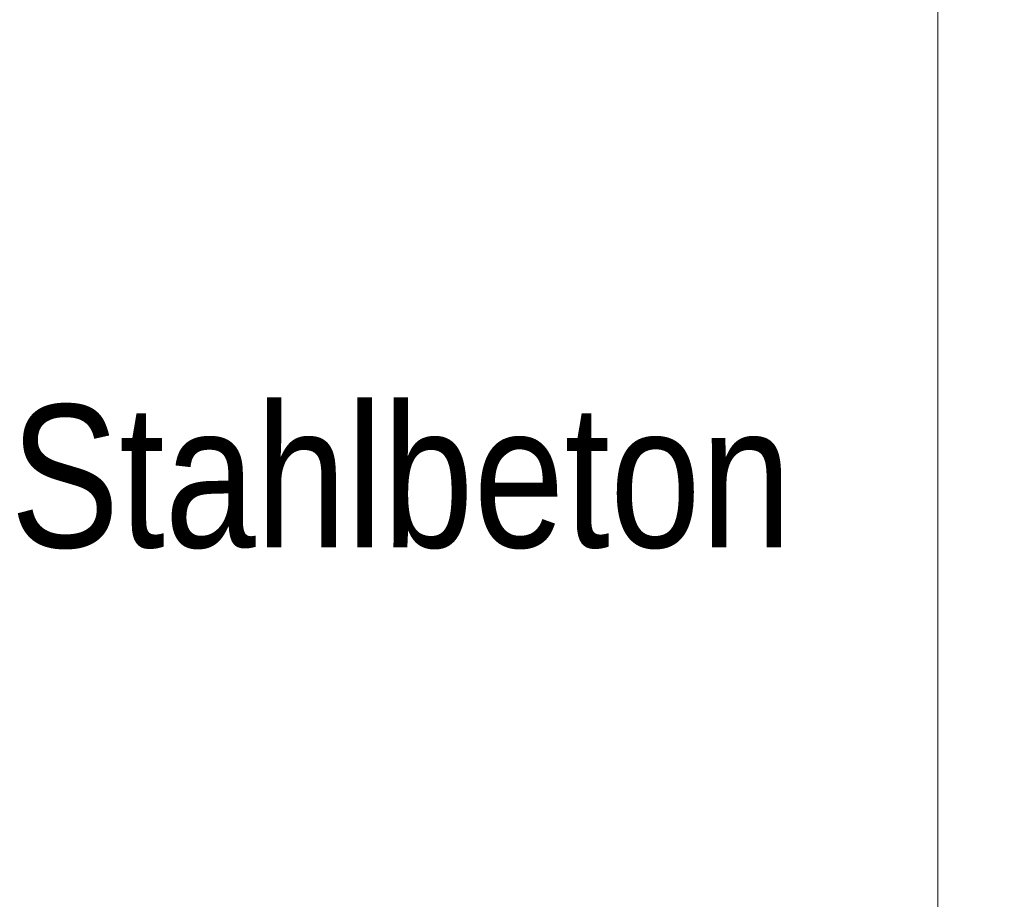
# Model space of a CAD drawing. Extents: x -620 to 300, y 62 to 1107.
# Tile 162 of 256: x 191.49 to 201.15, y 718.13 to 726.76. Entities that reach past the tile are written whole.
import ezdxf
from ezdxf.lldxf.tags import DXFTag

# ---------------------------------------------------------------- set-up
doc = ezdxf.new("R2010")
doc.units = 0
doc.layers.get('0').update_dxf_attribs({"lineweight": 35})
doc.layers.add('E_Detail_Beschriftung', color=7, linetype='Continuous', lineweight=13, true_color=0x009900)
doc.layers.add('E_Detail_Linie_Text_Bem', color=7, linetype='Continuous', lineweight=13)
doc.styles.get("Standard").update_dxf_attribs({"font": 'ARIALN.TTF'})
tags = doc.linetypes.add('fein_strichliert-A06G9G0V8I', pattern=[4, 1, -2, 1]).pattern_tags.tags
tags[8:9] = [DXFTag(74, 4), DXFTag(75, 0), DXFTag(340, '0'), DXFTag(46, 0.0), DXFTag(50, 0.0), DXFTag(44, 0.0), DXFTag(45, 0.0)]
tags[6:7] = [DXFTag(74, 4), DXFTag(75, 0), DXFTag(340, '0'), DXFTag(46, 0.0), DXFTag(50, 0.0), DXFTag(44, 0.0), DXFTag(45, 0.0)]
tags[4:5] = [DXFTag(74, 4), DXFTag(75, 0), DXFTag(340, '0'), DXFTag(46, 0.0), DXFTag(50, 0.0), DXFTag(44, 0.0), DXFTag(45, 0.0)]

# ---------------------------------------------------------------- blocks, each defined once
blk = doc.blocks.new('Referenz-A06G9G0Z8I')
at = {"layer": 'E_Detail_Linie_Text_Bem', "linetype": 'fein_strichliert-A06G9G0V8I', "ltscale": 0.65}
blk.add_line((200.4956, 681.8106), (200.4956, 743.1273), dxfattribs=at)
at = {"layer": 'E_Detail_Beschriftung', "linetype": 'Continuous', "ltscale": 0.13, "insert": (191.3935, 722.9819), "char_height": 1.4, "attachment_point": 1}
blk.add_mtext('{\\fArial Narrow;Stahlbeton}', dxfattribs=at)

msp = doc.modelspace()

# ---------------------------------------------------------------- block references
at = {"color": 8, "lineweight": 25, "ltscale": 0.25, "true_color": 0x808080}
msp.add_blockref('Referenz-A06G9G0Z8I', (0, 0), dxfattribs=at)

doc.saveas('drawing.dxf')
